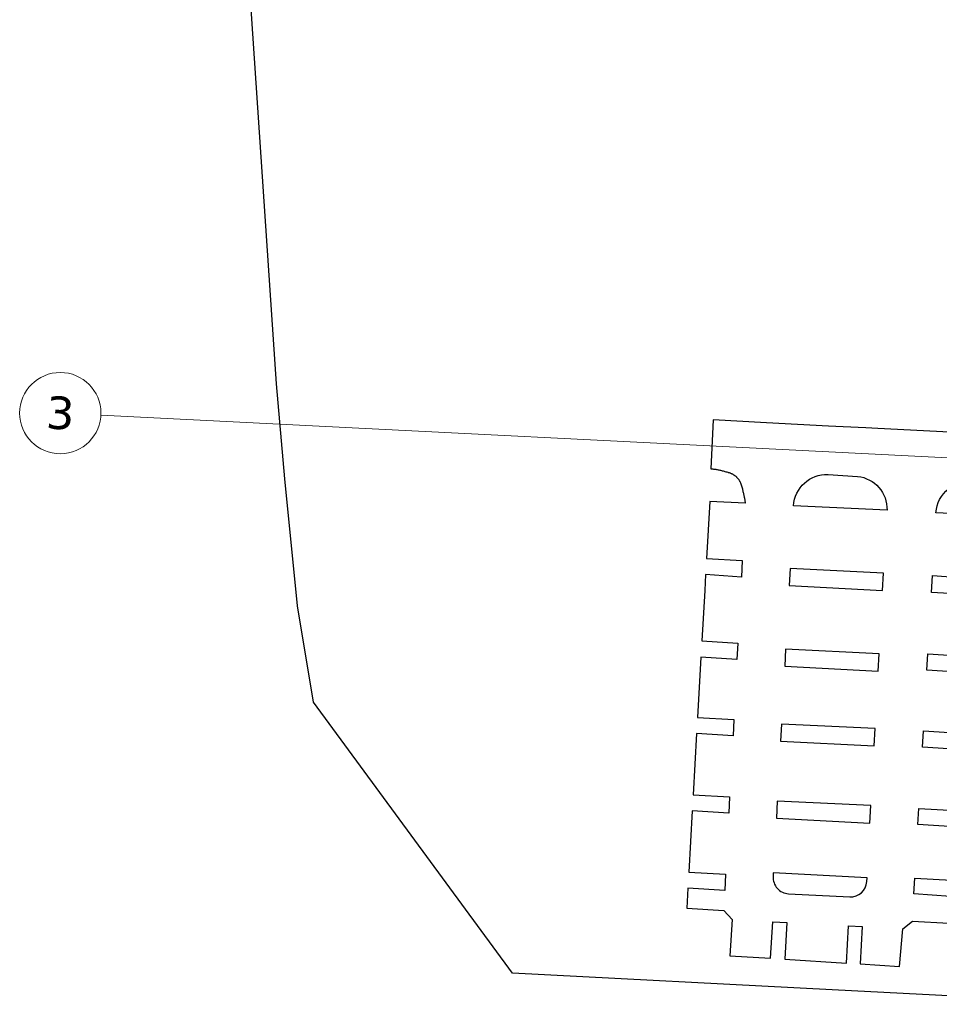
# Model space of a CAD drawing. Header units: millimetres. Extents: x 32690613 to 32693005, y 5343732 to 5344571.
# Tile 4 of 234: x 32692187 to 32692300, y 5344020 to 5344141. Entities that reach past the tile are written whole.
import ezdxf

# ---------------------------------------------------------------- set-up
doc = ezdxf.new("R2010")
doc.units = ezdxf.units.MM
doc.header["$LTSCALE"] = 20
doc.layers.get('0').update_dxf_attribs({"lineweight": 18})
doc.layers.get('DEFPOINTS').update_dxf_attribs({"color": 11, "lineweight": 18})
doc.layers.add('Straße', color=30, linetype='Continuous', plot=False)
doc.styles.add('Verdana', font='verdana.ttf')

# ---------------------------------------------------------------- blocks, each defined once
blk = doc.blocks.new('A$C78070446')
blk.add_line((4469470.04, 5342631.21), (4470219.62, 5342563.96))
blk.add_circle((4469465.06, 5342631.65), 5)
at = {"insert": (4469465.06, 5342631.65), "char_height": 4, "attachment_point": 5, "rotation": 354.86, "line_spacing_factor": 0.252012, "style": 'Verdana'}
blk.add_mtext('3', dxfattribs=at)

msp = doc.modelspace()

# ---------------------------------------------------------------- linework, layer by layer
at = {"layer": 'Straße'}
msp.add_line((32692281.73, 5344029.92), (32692281.73, 5344029.92), dxfattribs=at)
for points in [[(32692321.48, 5344019.85), (32692287.31, 5344021.64), (32692247.99, 5344023.7), (32692223.51, 5344057.01), (32692221.52, 5344068.87), (32692219.98, 5344084.49), (32692218.93, 5344096.2), (32692215.35, 5344149.63)], [(32692304.95, 5344090.06), (32692292.92, 5344090.69), (32692291.45, 5344090.77), (32692288.68, 5344090.9), (32692286.88, 5344091), (32692279.23, 5344091.38), (32692272.66, 5344091.75), (32692272.38, 5344085.75), (32692272.46, 5344085.74), (32692272.54, 5344085.73), (32692272.63, 5344085.72), (32692272.71, 5344085.71), (32692272.8, 5344085.7), (32692272.89, 5344085.68), (32692272.98, 5344085.67), (32692273.08, 5344085.65), (32692273.17, 5344085.63), (32692273.27, 5344085.61), (32692273.37, 5344085.59), (32692273.47, 5344085.57), (32692273.57, 5344085.55), (32692273.68, 5344085.52), (32692273.78, 5344085.5), (32692273.89, 5344085.47), (32692274.01, 5344085.44), (32692274.12, 5344085.41), (32692274.23, 5344085.38), (32692274.35, 5344085.35), (32692274.47, 5344085.31), (32692274.53, 5344085.3), (32692274.59, 5344085.28), (32692274.65, 5344085.26), (32692274.71, 5344085.24), (32692274.76, 5344085.22), (32692274.82, 5344085.19), (32692274.87, 5344085.17), (32692274.92, 5344085.15), (32692274.98, 5344085.12), (32692275.03, 5344085.1), (32692275.08, 5344085.07), (32692275.13, 5344085.04), (32692275.18, 5344085.01), (32692275.22, 5344084.98), (32692275.27, 5344084.95), (32692275.31, 5344084.92), (32692275.36, 5344084.89), (32692275.4, 5344084.85), (32692275.44, 5344084.82), (32692275.49, 5344084.78), (32692275.53, 5344084.74), (32692275.56, 5344084.71), (32692275.6, 5344084.67), (32692275.64, 5344084.63), (32692275.68, 5344084.59), (32692275.71, 5344084.54), (32692275.74, 5344084.5), (32692275.78, 5344084.46), (32692275.81, 5344084.41), (32692275.84, 5344084.37), (32692275.87, 5344084.32), (32692275.9, 5344084.27), (32692275.93, 5344084.22), (32692275.95, 5344084.17), (32692275.98, 5344084.12), (32692276, 5344084.07), (32692276.03, 5344084.02), (32692276.05, 5344083.96), (32692276.07, 5344083.91), (32692276.09, 5344083.85), (32692276.11, 5344083.8), (32692276.13, 5344083.74), (32692276.15, 5344083.68), (32692276.17, 5344083.62), (32692276.2, 5344083.5), (32692276.23, 5344083.39), (32692276.26, 5344083.27), (32692276.29, 5344083.16), (32692276.32, 5344083.05), (32692276.34, 5344082.94), (32692276.37, 5344082.83), (32692276.4, 5344082.73), (32692276.42, 5344082.63), (32692276.44, 5344082.52), (32692276.46, 5344082.42), (32692276.48, 5344082.33), (32692276.5, 5344082.23), (32692276.52, 5344082.13), (32692276.54, 5344082.04), (32692276.56, 5344081.95), (32692276.57, 5344081.86), (32692276.58, 5344081.77), (32692276.6, 5344081.69), (32692276.61, 5344081.6), (32692276.62, 5344081.52), (32692272.25, 5344081.73), (32692271.85, 5344074.7), (32692276.25, 5344074.46), (32692276.25, 5344074.46), (32692276.14, 5344072.42), (32692271.74, 5344072.71), (32692271.63, 5344070.77), (32692271.27, 5344064.55), (32692275.71, 5344064.29), (32692275.71, 5344064.29), (32692275.6, 5344062.29), (32692271.16, 5344062.56), (32692270.74, 5344055.14), (32692275.2, 5344054.88), (32692275.2, 5344054.88), (32692275.12, 5344052.89), (32692270.63, 5344053.16), (32692270.2, 5344045.62), (32692274.7, 5344045.37), (32692274.7, 5344045.37), (32692274.58, 5344043.37), (32692270.09, 5344043.64), (32692269.67, 5344036.12), (32692274.19, 5344035.85), (32692274.19, 5344035.85), (32692274.1, 5344033.87), (32692269.55, 5344034.14), (32692269.41, 5344031.67), (32692273.97, 5344031.4), (32692275, 5344030.29), (32692274.73, 5344025.82), (32692279.72, 5344025.51), (32692280, 5344030.01), (32692281.73, 5344029.92), (32692281.48, 5344025.4), (32692289.07, 5344024.92), (32692289.33, 5344029.51), (32692291.01, 5344029.42), (32692291.01, 5344029.42), (32692290.76, 5344024.82), (32692295.58, 5344024.52), (32692296.01, 5344029.14), (32692297.19, 5344030.08), (32692301.67, 5344029.82)], [(32692304.02, 5344070.28), (32692299.52, 5344070.5), (32692299.64, 5344072.6), (32692304.14, 5344072.26)], [(32692303.46, 5344060.69), (32692298.97, 5344060.96), (32692299.08, 5344062.95), (32692303.58, 5344062.67)], [(32692302.91, 5344051.22), (32692298.42, 5344051.49), (32692298.54, 5344053.48), (32692303.03, 5344053.2)], [(32692302.36, 5344041.7), (32692297.87, 5344041.96), (32692297.99, 5344043.93), (32692302.48, 5344043.68)], [(32692301.86, 5344033.13), (32692297.38, 5344033.43), (32692297.5, 5344035.38), (32692301.98, 5344035.12)]]:
    msp.add_lwpolyline(points, dxfattribs=at)
for points in [[(32692290.43, 5344084.8, -0.393426), (32692294.06, 5344080.64), (32692282.57, 5344081.19, -0.412325), (32692286.8, 5344085.02)], [(32692291.57, 5344034.96), (32692291.6, 5344035.43), (32692280.07, 5344036.02), (32692280.05, 5344035.57, 0.415252), (32692281.94, 5344033.46), (32692289.47, 5344033.07, 0.413395), (32692291.57, 5344034.96)]]:
    msp.add_lwpolyline(points, format="xyb", close=True, dxfattribs=at)
msp.add_lwpolyline([(32692304.55, 5344080.11), (32692300.08, 5344080.32, -0.447549), (32692304.85, 5344084.08)], format="xyb", dxfattribs=at)
for points in [[(32692293.64, 5344072.89), (32692282.14, 5344073.46), (32692282.02, 5344071.36), (32692293.52, 5344070.78), (32692293.64, 5344072.89)], [(32692293.1, 5344062.99), (32692281.59, 5344063.56), (32692281.48, 5344061.46), (32692292.98, 5344060.82), (32692293.1, 5344062.99)], [(32692292.6, 5344053.77), (32692281.08, 5344054.31), (32692280.97, 5344052.23), (32692292.48, 5344051.67), (32692292.6, 5344053.77)], [(32692292.08, 5344044.29), (32692280.56, 5344044.85), (32692280.45, 5344042.76), (32692291.96, 5344042.14), (32692292.08, 5344044.29)]]:
    msp.add_lwpolyline(points, close=True, dxfattribs=at)

# ---------------------------------------------------------------- block references
at = {"layer": 'DEFPOINTS', "rotation": 2.237485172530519}
msp.add_blockref('A$C78070446', (28434719.52, -168960.66), dxfattribs=at)

doc.saveas('drawing.dxf')
